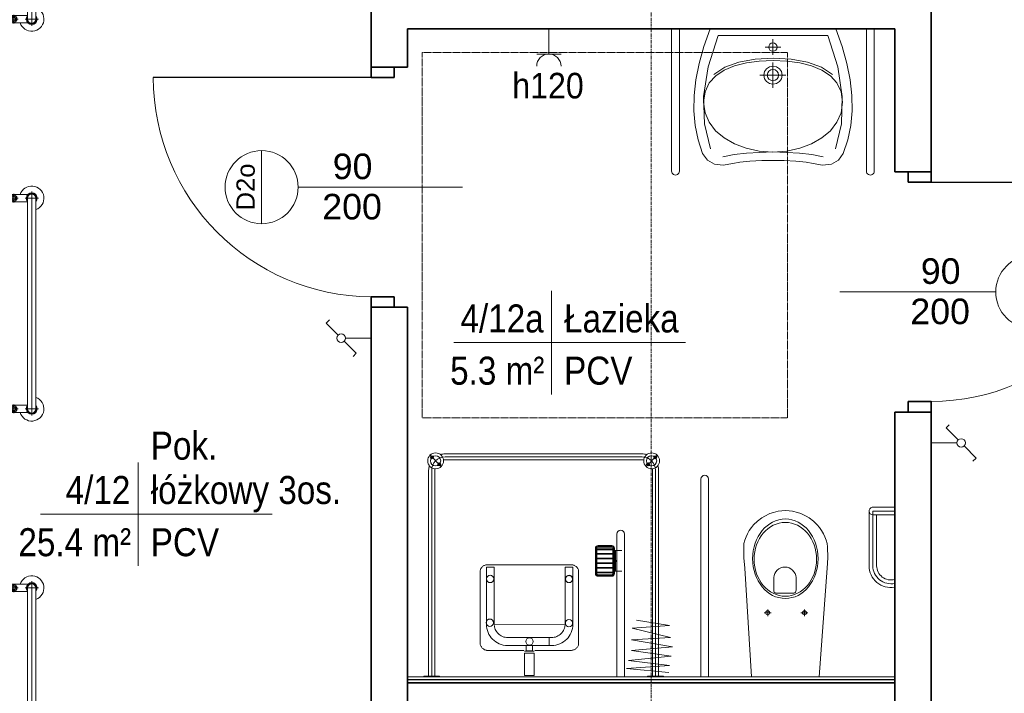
# Model space of a CAD drawing. Header units: millimetres. Extents: x -2286 to 43533, y -13832 to 14981.
# Tile 37 of 77: x 6291 to 10333, y 7679 to 10444. Entities that reach past the tile are written whole.
import ezdxf

# ---------------------------------------------------------------- set-up
doc = ezdxf.new("R2010")
doc.units = ezdxf.units.MM
doc.linetypes.add('Oś', pattern=[22.225, 12.7, -3.175, 3.175, -3.175])
doc.linetypes.add('Ponad', pattern=[3.9688, 2.3813, -1.5875])
for name, color, linetype, lineweight in [('A-AREA-IDEN', 2, 'Continuous', 18), ('A-DETL-GENF', 92, 'Continuous', 18), ('A-DETL-MEDM', 33, 'Continuous', 35), ('A-DOOR', 31, 'Continuous', 25), ('A-DOOR-IDEN', 31, 'Continuous', 18), ('A-FLOR-OVHD', 1, 'Ponad', 18), ('A-WALL', 113, 'Continuous', 25), ('A-WALL-FNSH', 113, 'Continuous', 25), ('E-ELE-QPM-IDEN', 2, 'Continuous', 18), ('E-ELEC-EQPM', 71, 'Continuous', 18), ('I-FURN', 30, 'Continuous', 18), ('P-SANR-FIXT', 6, 'Continuous', 18), ('S-GRID', 1, 'Continuous', 18)]:
    doc.layers.add(name, color=color, linetype=linetype, lineweight=lineweight)
doc.styles.add('Arial_1', font='arial.ttf', dxfattribs={"height": 75})
doc.styles.add('Arial_11', font='arial.ttf', dxfattribs={"width": 0.9, "height": 105})
doc.styles.add('Arial_4', font='arial.ttf', dxfattribs={"width": 0.85, "height": 115})
doc.styles.add('Arial_7', font='arial.ttf', dxfattribs={"height": 105})

# ---------------------------------------------------------------- blocks, each defined once
blk = doc.blocks.new('łóżko 195x90 typ FAMED _102039_ - łóżko 195x90 typ FAMED _102039_-1233017-4_piętro II PT - projektowany')
at = {"layer": 'I-FURN'}
for p, q in [((-432.5, 1015.3), (-432.5, 1069.8)), ((-432.5, 1059.5), (432.5, 1059.5)), ((432.5, 1015.3), (432.5, 1069.8)), ((459.7, 1042.5), (-459.8, 1042.5)), ((-447.5, -1031), (-447.5, 1026.1)), ((-432.5, 1025.5), (432.5, 1025.5)), ((-417.5, 1025.5), (-417.5, -1031)), ((417.5, 1026.1), (417.5, -1030.5)), ((447.5, -1031), (447.5, 1026.1)), ((-432.5, 951.8), (-432.5, 986.8)), ((432.5, 951.8), (432.5, 986.8)), ((-450, 969.3), (-415, 969.3)), ((450, 969.3), (415, 969.3)), ((-447.5, 498.1), (-417.5, 498.1)), ((-432.5, 483.1), (-432.5, 513.1)), ((447.5, 498.1), (417.5, 498.1)), ((432.5, 483.1), (432.5, 513.1)), ((-447.5, -481.9), (-417.5, -481.9)), ((-432.5, -496.9), (-432.5, -466.9)), ((447.5, -481.9), (417.5, -481.9)), ((432.5, -496.9), (432.5, -466.9)), ((-450, -966), (-415, -966)), ((-432.5, -948.5), (-432.5, -983.5)), ((450, -966), (415, -966)), ((432.5, -948.5), (432.5, -983.5)), ((-459.8, -1047.5), (459.7, -1047.5)), ((-432.5, -1020.2), (-432.5, -1074.7)), ((-432.5, -1030.5), (432.5, -1030.5)), ((432.5, -1020.2), (432.5, -1074.7)), ((-432.5, -1064.5), (432.5, -1064.5))]:
    blk.add_line(p, q, dxfattribs=at)
for centre, radius in [((-432.5, 969.3), 12.5), ((-432.5, 969.3), 8), ((432.5, 969.3), 12.5), ((432.5, 969.3), 8), ((-432.5, 498.1), 10), ((432.5, 498.1), 10), ((-432.5, -481.9), 10), ((432.5, -481.9), 10), ((-432.5, -966), 12.5), ((-432.5, -966), 8), ((432.5, -966), 12.5), ((432.5, -966), 8)]:
    blk.add_circle(centre, radius, dxfattribs=at)
for centre, radius, start, end in [((-432.5, 1042.5), 50, 19.8769, 252.5424), ((432.5, 1042.5), 50, 287.4576, 160.1231), ((-432.5, 1042.5), 22.2, 49.8221, 310.1779), ((-432.5, 1042.5), 19.3, 62.0207, 297.9793), ((-432.5, 1042.5), 17, 90, 270), ((432.5, 1042.5), 22.2, 229.8221, 130.1779), ((432.5, 1042.5), 19.2, 242.0207, 117.9793), ((432.5, 1042.5), 17, 270, 90), ((-432.5, -1047.5), 50, 107.4576, 340.1231), ((432.5, -1047.5), 50, 199.8769, 72.5424), ((-432.5, -1047.5), 22.3, 47.6113, 310.1779), ((-432.5, -1047.5), 19.3, 62.0207, 297.9793), ((-432.5, -1047.5), 17, 90, 270), ((432.5, -1047.5), 22.2, 229.8221, 130.1779), ((432.5, -1047.5), 19.2, 242.0207, 117.9793), ((432.5, -1047.5), 17, 270, 90)]:
    blk.add_arc(centre, radius, start, end, dxfattribs=at)
blk = doc.blocks.new('miska ustępowa dla N_35_5x54 wisząca koło narożna - Type 1-1388448-4_piętro II PT - projektowany')
at = {"layer": 'P-SANR-FIXT'}
for p, q in [((-14, -110), (-45.6, -555.6)), ((292.2, -555.6), (264, -110)), ((440.9, -922), (440.9, -110)), ((472.1, -922), (472.1, -110)), ((46.9, -359), (46.9, -387)), ((198, -359), (198, -387)), ((33.2, -373.1), (61.4, -373.1)), ((184.3, -373.1), (212.5, -373.1)), ((81.7, -466), (81.7, -517.2)), ((164, -453.3), (90.9, -453.3)), ((173.2, -517.2), (173.2, -466)), ((-45.6, -555.6), (-48.8, -598.9)), ((295.8, -598.9), (292.2, -555.6)), ((-249.4, -566.3), (-249.4, -775)), ((-233.8, -566.3), (-233.8, -790.6)), ((-218.2, -566.3), (-218.2, -790.6)), ((-48.8, -598.9), (-48.2, -643.2)), ((295.3, -643.2), (295.8, -598.9)), ((-48.2, -643.2), (-45.7, -656.8)), ((295.7, -656.8), (295.3, -643.2)), ((-45.7, -656.8), (-41.9, -670.9)), ((-41.9, -670.9), (-36.9, -684.6)), ((-36.9, -684.6), (-30.7, -697.8)), ((280.7, -697.8), (286.9, -684.6)), ((286.9, -684.6), (291.9, -670.9)), ((291.9, -670.9), (295.7, -656.8)), ((-30.7, -697.8), (-23.4, -710.5)), ((-23.4, -710.5), (-15.1, -722.6)), ((-15.1, -722.6), (-5.8, -733.9)), ((255.8, -733.9), (265.1, -722.6)), ((265.1, -722.6), (273.4, -710.5)), ((273.4, -710.5), (280.7, -697.8)), ((-5.8, -733.9), (10.2, -749.6)), ((10.2, -749.6), (27.5, -762.7)), ((27.5, -762.7), (40.1, -770.3)), ((209.9, -770.3), (222.5, -762.7)), ((222.5, -762.7), (239.8, -749.6)), ((239.8, -749.6), (255.8, -733.9)), ((-323.5, -775), (-233.8, -775)), ((-233.8, -790.6), (-323.5, -790.6)), ((-233.8, -806.2), (-323.5, -806.2)), ((40.1, -770.3), (61.3, -780.5)), ((61.3, -780.5), (75.6, -785.1)), ((75.6, -785.1), (95.6, -789.8)), ((95.6, -789.8), (110.2, -791.7)), ((110.2, -791.7), (125, -792.5)), ((125, -792.5), (139.8, -791.7)), ((139.8, -791.7), (154.4, -789.8)), ((154.4, -789.8), (174.4, -785.1)), ((174.4, -785.1), (188.7, -780.5)), ((188.7, -780.5), (209.9, -770.3))]:
    blk.add_line(p, q, dxfattribs=at)
for centre in [(46.9, -373.1), (198, -373.1)]:
    blk.add_circle(centre, 8.25, dxfattribs=at)
for centre, radius, start, end in [((-307.9, -566.3), 89.7, 0, 99.9996), ((93.4, -464.8), 11.7, 102.2339, 185.8899), ((161.5, -464.8), 11.7, 354.1101, 77.7661), ((-307.9, -566.3), 74.1, 0, 102.1327), ((-307.9, -566.3), 58.5, 0, 105.4382), ((127.4, -515), 45.8, 182.8022, 357.1978), ((-233.8, -790.6), 15.6, 0, 90), ((-233.8, -790.6), 15.6, 270, 0), ((456.5, -922), 15.6, 180, 360)]:
    blk.add_arc(centre, radius, start, end, dxfattribs=at)
for centre, major_axis, ratio in [((125.5, -595.1), (0, 163.3), 0.823529), ((125.5, -592.6), (0, 151.6), 0.845174)]:
    blk.add_ellipse(centre, major_axis=major_axis, ratio=ratio, dxfattribs=at)
blk = doc.blocks.new('umywalka dla N_65x56 koło - Type 1-1334145-4_piętro II PT - projektowany')
at = {"layer": 'P-SANR-FIXT'}
for p, q in [((-291, 659), (-291, 75)), ((-259, 659), (-259, 75)), ((509, 659), (509, 75)), ((541, 75), (541, 659)), ((-144.3, 614.7), (-163.8, 586.2)), ((-114.9, 630.8), (-144.3, 614.7)), ((-79, 635.1), (-114.9, 630.8)), ((-39.6, 627.8), (-79, 635.1)), ((-11.4, 622.2), (-39.6, 627.8)), ((30.8, 617.9), (-11.4, 622.2)), ((79, 615.4), (30.8, 617.9)), ((125, 615.1), (79, 615.4)), ((171, 615.4), (125, 615.1)), ((219.2, 617.9), (171, 615.4)), ((261.4, 622.2), (219.2, 617.9)), ((289.6, 627.8), (261.4, 622.2)), ((329, 635.1), (289.6, 627.8)), ((364.9, 630.8), (329, 635.1)), ((394.3, 614.7), (364.9, 630.8)), ((413.8, 586.2), (394.3, 614.7)), ((-163.8, 586.2), (-182.2, 530.1)), ((-131.7, 567.8), (-156.4, 464.8)), ((-81.4, 600.1), (-34.4, 591.3)), ((-34.4, 591.3), (16.4, 585.8)), ((68.4, 576.7), (15.2, 565.4)), ((16.4, 585.8), (69.9, 582.4)), ((125.2, 580.6), (68.4, 576.7)), ((69.9, 582.4), (124.8, 580.2)), ((124.8, 580.2), (179.8, 582.4)), ((181.8, 576.7), (125.2, 580.6)), ((179.8, 582.4), (233.3, 585.8)), ((234.9, 565.4), (181.8, 576.7)), ((233.3, 585.8), (284.1, 591.3)), ((284.1, 591.3), (331.1, 600.1)), ((406.4, 464.8), (381.7, 567.8)), ((432.2, 530.1), (413.8, 586.2)), ((-182.2, 530.1), (-194.2, 471.9)), ((-33.3, 547.2), (-75.9, 522.9)), ((15.2, 565.4), (-33.3, 547.2)), ((283.1, 547.2), (234.9, 565.4)), ((325.4, 522.9), (283.1, 547.2)), ((444.2, 471.9), (432.2, 530.1)), ((-111.1, 493.1), (-137.9, 458.3)), ((-75.9, 522.9), (-111.1, 493.1)), ((360.3, 493.1), (325.4, 522.9)), ((386.8, 458.3), (360.3, 493.1)), ((-194.2, 471.9), (-199.7, 411.4)), ((-156.4, 464.8), (-159.5, 352.4)), ((-137.9, 458.3), (-154.9, 419.2)), ((403.6, 419.2), (386.8, 458.3)), ((409.5, 352.4), (406.4, 464.8)), ((449.7, 411.4), (444.2, 471.9)), ((-199.7, 411.4), (-198.9, 348.8)), ((-154.9, 419.2), (-160.8, 376.4)), ((409.5, 376.4), (403.6, 419.2)), ((448.9, 348.8), (449.7, 411.4)), ((-160.8, 376.4), (-154.9, 333.3)), ((403.6, 333.3), (409.5, 376.4)), ((-198.9, 348.8), (-191.8, 283.9)), ((-159.5, 352.4), (-140.9, 231.5)), ((-154.9, 333.3), (-138, 297.2)), ((386.7, 297.2), (403.6, 333.3)), ((390.9, 231.5), (409.5, 352.4)), ((441.8, 283.9), (448.9, 348.8)), ((-191.8, 283.9), (-178.5, 216.7)), ((-138, 297.2), (-111.4, 267.6)), ((90.4, 279.7), (98.5, 291.6)), ((98.5, 291.6), (110.4, 299.7)), ((108.7, 281.4), (116.1, 286.3)), ((110.4, 299.7), (125, 302.6)), ((116.1, 286.3), (125, 288.1)), ((125, 317.6), (125, 212.6)), ((125, 302.6), (139.6, 299.7)), ((125, 288.1), (133.9, 286.3)), ((133.9, 286.3), (141.3, 281.4)), ((139.6, 299.7), (151.5, 291.6)), ((151.5, 291.6), (159.6, 279.7)), ((360.1, 267.6), (386.7, 297.2)), ((428.5, 216.7), (441.8, 283.9)), ((-73.8, 232.1), (-118.9, 262.4)), ((-111.4, 267.6), (-76.3, 244.2)), ((-76.3, 244.2), (-33.9, 226.7)), ((71.6, 265.1), (178.4, 265.1)), ((87.5, 265.1), (90.4, 279.7)), ((90.4, 250.6), (87.5, 265.1)), ((98.5, 238.6), (90.4, 250.6)), ((102, 265.1), (103.8, 274.1)), ((103.8, 256.2), (102, 265.1)), ((103.8, 274.1), (108.7, 281.4)), ((108.7, 248.9), (103.8, 256.2)), ((116.1, 243.9), (108.7, 248.9)), ((125, 242.1), (116.1, 243.9)), ((133.9, 243.9), (125, 242.1)), ((141.3, 248.9), (133.9, 243.9)), ((141.3, 281.4), (146.2, 274.1)), ((146.2, 256.2), (141.3, 248.9)), ((146.2, 274.1), (148, 265.1)), ((148, 265.1), (146.2, 256.2)), ((159.6, 250.6), (151.5, 238.6)), ((159.6, 279.7), (162.5, 265.1)), ((162.5, 265.1), (159.6, 250.6)), ((282.6, 226.7), (325, 244.2)), ((367.6, 262.4), (322.5, 232.1)), ((325, 244.2), (360.1, 267.6)), ((-178.5, 216.7), (-158.9, 147)), ((-140.9, 231.5), (-100.1, 103)), ((-16.4, 211.3), (-73.8, 232.1)), ((-33.9, 226.7), (14.5, 214.6)), ((50.6, 199.2), (-16.4, 211.3)), ((14.5, 214.6), (67.6, 207.6)), ((67.6, 207.6), (124.3, 205.4)), ((110.4, 230.6), (98.5, 238.6)), ((125, 227.6), (110.4, 230.6)), ((124.3, 205.4), (181, 207.6)), ((139.6, 230.6), (125, 227.6)), ((151.5, 238.6), (139.6, 230.6)), ((181, 207.6), (234.2, 214.6)), ((265.1, 211.3), (198.1, 199.2)), ((234.2, 214.6), (282.6, 226.7)), ((322.5, 232.1), (265.1, 211.3)), ((350.1, 103), (390.9, 231.5)), ((408.9, 147), (428.5, 216.7)), ((124.3, 195.4), (50.6, 199.2)), ((108.9, 156.6), (112.6, 162.1)), ((112.6, 162.1), (118.2, 165.9)), ((118.2, 165.9), (125, 167.3)), ((198.1, 199.2), (124.3, 195.4)), ((125, 182.3), (125, 117.2)), ((125, 167.3), (131.8, 165.9)), ((131.8, 165.9), (137.4, 162.1)), ((137.4, 162.1), (141.1, 156.6)), ((-158.9, 147), (-133.1, 75)), ((157.5, 149.8), (92.5, 149.8)), ((107.5, 149.8), (108.9, 156.6)), ((108.9, 143), (107.5, 149.8)), ((112.6, 137.4), (108.9, 143)), ((118.2, 133.6), (112.6, 137.4)), ((125, 132.2), (118.2, 133.6)), ((131.8, 133.6), (125, 132.2)), ((137.4, 137.4), (131.8, 133.6)), ((141.1, 143), (137.4, 137.4)), ((141.1, 156.6), (142.5, 149.8)), ((142.5, 149.8), (141.1, 143)), ((383.1, 75), (408.9, 147)), ((-100.1, 103), (125, 103)), ((125, 103), (350.1, 103))]:
    blk.add_line(p, q, dxfattribs=at)
for centre in [(-275, 659), (525, 659)]:
    blk.add_arc(centre, 16, 360, 180, dxfattribs=at)
blk = doc.blocks.new('DRZWI 1S_łazienkowe - Drzwi 90-1357770-4_piętro II PT - projektowany')
at = {"layer": 'A-DETL-GENF'}
for p, q in [((-493, 75), (-493, -20)), ((-450, 75), (-493, 75)), ((-450, -20), (-450, 75)), ((493, 75), (450, 75)), ((450, 75), (450, -20)), ((493, -20), (493, 75)), ((-493, -20), (-450, -20)), ((450, -20), (493, -20))]:
    blk.add_line(p, q, dxfattribs=at)
at = {"layer": 'A-DETL-MEDM'}
for p, q in [((-450, 75), (-493, 75)), ((-493, 75), (-493, -20)), ((-450, -20), (-450, 75)), ((450, -20), (450, 75)), ((450, 75), (493, 75)), ((493, 75), (493, -20)), ((-493, -20), (-450, -20)), ((493, -20), (450, -20))]:
    blk.add_line(p, q, dxfattribs=at)
at = {"layer": 'A-DOOR'}
blk.add_line((450, 75), (450, 968.9), dxfattribs=at)
at = {"layer": 'A-DOOR', "lineweight": 18}
blk.add_line((0, 300), (0, -300), dxfattribs=at)
blk.add_arc((450, 68.9), 900, 90, 179.6093, dxfattribs=at)
blk = doc.blocks.new('DRZWI 1S_łazienkowe - Drzwi 90-1357769-4_piętro II PT - projektowany')
at = {"layer": 'A-DETL-GENF'}
for p, q in [((-493, 20), (-450, 20)), ((-493, -75), (-493, 20)), ((-450, 20), (-450, -75)), ((450, 20), (493, 20)), ((450, -75), (450, 20)), ((493, 20), (493, -75)), ((-450, -75), (-493, -75)), ((493, -75), (450, -75))]:
    blk.add_line(p, q, dxfattribs=at)
at = {"layer": 'A-DETL-MEDM'}
for p, q in [((-493, -75), (-493, 20)), ((-493, 20), (-450, 20)), ((-450, 20), (-450, -75)), ((450, 20), (450, -75)), ((493, 20), (450, 20)), ((493, -75), (493, 20)), ((-450, -75), (-493, -75)), ((450, -75), (493, -75))]:
    blk.add_line(p, q, dxfattribs=at)
at = {"layer": 'A-DOOR', "lineweight": 18}
blk.add_line((0, -300), (0, 300), dxfattribs=at)
at = {"layer": 'A-DOOR'}
blk.add_line((450, -75), (450, -968.9), dxfattribs=at)
at = {"layer": 'A-DOOR', "lineweight": 18}
blk.add_arc((450, -68.9), 900, 180.3907, 270, dxfattribs=at)
blk = doc.blocks.new('brodzik natryskowy dla N - Type 1-1388888-4_piętro II PT - projektowany')
at = {"layer": 'P-SANR-FIXT'}
for p, q in [((-425.5, -113), (-425.5, -110)), ((-360.5, -113), (-425.5, -113)), ((-405.5, -113), (-405.5, -958)), ((-393, -110), (-393, -958)), ((-380.5, -113), (-380.5, -958)), ((-360.5, -110), (-360.5, -113)), ((-266.1, -112), (-266.1, -696)), ((-234.1, -696), (-234.1, -112)), ((144.5, -115.2), (105.4, -115.2)), ((105.4, -115.2), (105.4, -207.9)), ((144.5, -115.2), (144.5, -207.9)), ((493.6, -113), (493.6, -110)), ((558.6, -113), (493.6, -113)), ((513.6, -113), (513.6, -958)), ((526.1, -110), (526.1, -960)), ((538.6, -113), (538.6, -958)), ((558.6, -110), (558.6, -113)), ((-273.7, -143.9), (-449.9, -156.7)), ((-449.9, -156.7), (-281.4, -177.1)), ((-447.3, -128.6), (-273.7, -143.9)), ((-281.4, -177.1), (-457.5, -195)), ((-457.5, -195), (-294.1, -218)), ((-294.1, -218), (-462.6, -233.3)), ((-462.6, -233.3), (-294.1, -261.4)), ((-76.2, -240.1), (-77, -242.8)), ((-75.1, -237.5), (-76.2, -240.1)), ((-73.8, -235), (-75.1, -237.5)), ((-72.3, -232.5), (-73.8, -235)), ((-70.5, -230.2), (-72.3, -232.5)), ((-68.5, -228.1), (-70.5, -230.2)), ((-66.4, -226.1), (-68.5, -228.1)), ((-64.1, -224.3), (-66.4, -226.1)), ((-61.7, -222.7), (-64.1, -224.3)), ((-59.2, -221.4), (-61.7, -222.7)), ((-56.6, -220.3), (-59.2, -221.4)), ((-53.9, -219.5), (-56.6, -220.3)), ((-51.2, -219), (-53.9, -219.5)), ((-48.4, -218.8), (-51.2, -219)), ((103.2, -218.8), (-48.4, -218.8)), ((7.5, -242.9), (15.8, -240.7)), ((15.8, -240.7), (24.4, -239.4)), ((24.4, -239.4), (44.1, -238.9)), ((223.3, -239.4), (37.8, -238.9)), ((44.1, -238.9), (44.1, -271.2)), ((105.4, -207.9), (144.5, -207.9)), ((144.4, -215.4), (105.5, -215.1)), ((138, -216.7), (111.9, -216.7)), ((111.9, -216.7), (111.9, -239.4)), ((111.9, -239.4), (138, -239.4)), ((138, -239.4), (138, -216.7)), ((301.4, -218.8), (147.3, -218.8)), ((232, -240.7), (223.3, -239.4)), ((240.3, -242.9), (232, -240.7)), ((303.6, -219.5), (301, -219)), ((306.2, -220.3), (301.4, -218.8)), ((308.7, -221.4), (306.2, -220.3)), ((311.2, -222.8), (308.7, -221.4)), ((313.6, -224.4), (311.2, -222.8)), ((315.9, -226.2), (313.6, -224.4)), ((318.1, -228.2), (315.9, -226.2)), ((320.1, -230.4), (318.1, -228.2)), ((321.9, -232.7), (320.1, -230.4)), ((323.5, -235.2), (321.9, -232.7)), ((324.9, -237.7), (323.5, -235.2)), ((326, -240.4), (324.9, -237.7)), ((326.8, -243.1), (326, -240.4)), ((-294.1, -261.4), (-455, -271.6)), ((-455, -271.6), (-296.7, -310)), ((-77, -242.8), (-77.4, -245.5)), ((-77.4, -245.5), (-77.4, -540.9)), ((-43.2, -284.5), (-38.8, -277.4)), ((-38.8, -277.4), (-33.8, -270.7)), ((-33.8, -270.7), (-28.2, -264.5)), ((-28.2, -264.5), (-22, -258.9)), ((-22, -258.9), (-15.3, -253.8)), ((-15.3, -253.8), (-8.1, -249.5)), ((-8.1, -249.5), (-0.5, -245.8)), ((3.1, -280.6), (-1.2, -283.8)), ((-0.5, -245.8), (7.5, -242.9)), ((7.6, -277.9), (3.1, -280.6)), ((12.5, -275.5), (7.6, -277.9)), ((17.6, -273.6), (12.5, -275.5)), ((22.9, -272.3), (17.6, -273.6)), ((28.4, -271.4), (22.9, -272.3)), ((34, -271.1), (28.4, -271.4)), ((44.1, -271.2), (34, -271.1)), ((37.8, -271.2), (213.7, -271.2)), ((213.7, -271.2), (219.4, -271.4)), ((219.4, -271.4), (224.9, -272.3)), ((224.9, -272.3), (230.2, -273.6)), ((230.2, -273.6), (235.3, -275.5)), ((235.3, -275.5), (240.1, -277.9)), ((240.1, -277.9), (244.7, -280.6)), ((248.3, -245.8), (240.3, -242.9)), ((244.7, -280.6), (248.9, -283.8)), ((255.9, -249.5), (248.3, -245.8)), ((263.1, -253.8), (255.9, -249.5)), ((269.8, -258.9), (263.1, -253.8)), ((275.9, -264.5), (269.8, -258.9)), ((281.6, -270.7), (275.9, -264.5)), ((286.6, -277.4), (281.6, -270.7)), ((290.9, -284.5), (286.6, -277.4)), ((327.4, -245.8), (326.8, -243.1)), ((327.4, -248.6), (327.4, -245.8)), ((327.4, -543.8), (327.4, -248.6)), ((-296.7, -310), (-449.9, -320.2)), ((-449.9, -320.2), (-314.6, -343.2)), ((-53.7, -326), (-53.2, -317.1)), ((-53.2, -317.1), (-51.9, -308.5)), ((-51.9, -308.5), (-49.8, -300.1)), ((-49.8, -300.1), (-46.8, -292.2)), ((-46.8, -292.2), (-43.2, -284.5)), ((-20.3, -315.5), (-21.1, -321)), ((-18.9, -310.1), (-20.3, -315.5)), ((-17.1, -305.1), (-18.9, -310.1)), ((-14.7, -300.2), (-17.1, -305.1)), ((-11.9, -295.6), (-14.7, -300.2)), ((-8.7, -291.4), (-11.9, -295.6)), ((-5.1, -287.4), (-8.7, -291.4)), ((-1.2, -283.8), (-5.1, -287.4)), ((248.9, -283.8), (252.9, -287.4)), ((252.9, -287.4), (256.5, -291.4)), ((256.5, -291.4), (259.6, -295.6)), ((259.6, -295.6), (262.4, -300.2)), ((262.4, -300.2), (264.8, -305.1)), ((264.8, -305.1), (266.6, -310.1)), ((266.6, -310.1), (268, -315.5)), ((268, -315.5), (268.8, -321)), ((294.6, -292.2), (290.9, -284.5)), ((297.5, -300.1), (294.6, -292.2)), ((299.7, -308.5), (297.5, -300.1)), ((301, -317.1), (299.7, -308.5)), ((301.5, -326), (301, -317.1)), ((-52.9, -560.3), (-53.7, -326)), ((269.2, -324.3), (-21.5, -326.3)), ((-21.5, -326.3), (-21.5, -560.3)), ((269.2, -560.3), (269.2, -324.3)), ((300.7, -326.3), (300.7, -560.3)), ((-213.1, -523), (-157.1, -523)), ((-52.3, -510), (-52.4, -511.5)), ((-52.4, -511.5), (-52.3, -512.9)), ((-52.1, -508.5), (-52.3, -510)), ((-52.3, -512.9), (-52.1, -514.4)), ((-51.8, -507.1), (-52.1, -508.5)), ((-52.1, -514.4), (-51.8, -515.8)), ((-51.3, -505.8), (-51.8, -507.1)), ((-51.8, -515.8), (-51.3, -517.1)), ((-50.7, -504.5), (-51.3, -505.8)), ((-51.3, -517.1), (-50.7, -518.4)), ((-49.9, -503.3), (-50.7, -504.5)), ((-50.7, -518.4), (-49.9, -519.6)), ((-49.1, -502.1), (-49.9, -503.3)), ((-49.9, -519.6), (-49.1, -520.8)), ((-48.1, -501.1), (-49.1, -502.1)), ((-49.1, -520.8), (-48.1, -521.8)), ((-47.1, -500.2), (-48.1, -501.1)), ((-48.1, -521.8), (-47.1, -522.7)), ((-46, -499.3), (-47.1, -500.2)), ((-47.1, -522.7), (-46, -523.6)), ((-44.8, -498.6), (-46, -499.3)), ((-46, -523.6), (-44.8, -524.3)), ((-43.5, -498), (-44.8, -498.6)), ((-44.8, -524.3), (-43.5, -524.9)), ((-42.1, -497.5), (-43.5, -498)), ((-43.5, -524.9), (-42.1, -525.4)), ((-40.7, -497.1), (-42.1, -497.5)), ((-42.1, -525.4), (-40.7, -525.8)), ((-39.3, -496.9), (-40.7, -497.1)), ((-37.8, -496.8), (-39.3, -496.9)), ((-34.8, -497.1), (-36.3, -496.9)), ((-33.4, -497.5), (-34.8, -497.1)), ((-34.8, -525.8), (-33.4, -525.4)), ((-32.1, -498), (-33.4, -497.5)), ((-33.4, -525.4), (-32.1, -524.9)), ((-30.8, -498.6), (-32.1, -498)), ((-32.1, -524.9), (-30.8, -524.3)), ((-29.6, -499.3), (-30.8, -498.6)), ((-30.8, -524.3), (-29.6, -523.6)), ((-28.5, -500.2), (-29.6, -499.3)), ((-29.6, -523.6), (-28.5, -522.7)), ((-27.4, -501.1), (-28.5, -500.2)), ((-28.5, -522.7), (-27.4, -521.8)), ((-26.5, -502.1), (-27.4, -501.1)), ((-27.4, -521.8), (-26.5, -520.8)), ((-25.6, -503.3), (-26.5, -502.1)), ((-26.5, -520.8), (-25.6, -519.6)), ((-24.9, -504.5), (-25.6, -503.3)), ((-25.6, -519.6), (-24.9, -518.4)), ((-24.3, -505.8), (-24.9, -504.5)), ((-24.9, -518.4), (-24.3, -517.1)), ((-23.8, -507.1), (-24.3, -505.8)), ((-24.3, -517.1), (-23.8, -515.8)), ((-23.4, -508.5), (-23.8, -507.1)), ((-23.8, -515.8), (-23.4, -514.4)), ((-23.2, -510), (-23.4, -508.5)), ((-23.4, -514.4), (-23.2, -512.9)), ((-23.1, -511.5), (-23.2, -510)), ((-23.2, -512.9), (-23.1, -511.5)), ((-224.1, -543.5), (-254.1, -543.5)), ((-228.1, -628.5), (-228.1, -543.5)), ((-226.1, -628.5), (-226.1, -543.5)), ((-224.1, -638), (-224.1, -534)), ((-221.1, -638), (-221.1, -534)), ((-218.1, -638), (-218.1, -534)), ((-218.1, -537), (-152.1, -537)), ((-218.1, -540), (-152.1, -540)), ((-218.1, -556), (-152.1, -556)), ((-218.1, -559), (-152.1, -559)), ((-213.1, -526), (-157.1, -526)), ((-213.1, -529), (-157.1, -529)), ((-152.1, -534), (-152.1, -638)), ((-149.1, -534), (-149.1, -638)), ((-146.1, -534), (-146.1, -638)), ((-77.4, -540.9), (-77.4, -543.7)), ((-77.4, -543.7), (-77, -546.4)), ((-77, -546.4), (-76.2, -549.1)), ((-76.2, -549.1), (-75.2, -551.8)), ((-75.2, -551.8), (-74, -554.3)), ((-74, -554.3), (-72.5, -556.7)), ((-72.5, -556.7), (-70.7, -559)), ((-70.7, -559), (-68.8, -561.1)), ((-68.8, -561.1), (-66.7, -563.1)), ((-66.7, -563.1), (-64.4, -564.9)), ((-64.4, -564.9), (-62, -566.4)), ((-21.5, -560.3), (-52.9, -560.3)), ((-40.7, -525.8), (-39.3, -526)), ((-39.3, -526), (-37.8, -526.1)), ((-37.8, -526.1), (-36.3, -526)), ((-36.3, -526), (-34.8, -525.8)), ((269.2, -560.3), (300.7, -560.3)), ((311.7, -566.6), (314.1, -565.1)), ((314.1, -565.1), (316.4, -563.4)), ((316.4, -563.4), (318.5, -561.4)), ((318.5, -561.4), (320.5, -559.3)), ((320.5, -559.3), (322.2, -557.1)), ((322.2, -557.1), (323.8, -554.6)), ((323.8, -554.6), (325.1, -552.1)), ((325.1, -552.1), (326.1, -549.4)), ((326.1, -549.4), (326.9, -546.7)), ((326.9, -546.7), (327.4, -543.8)), ((-218.1, -575), (-152.1, -575)), ((-218.1, -578), (-152.1, -578)), ((-218.1, -594), (-152.1, -594)), ((-218.1, -597), (-152.1, -597)), ((-62, -566.4), (-59.5, -567.7)), ((-59.5, -567.7), (-56.9, -568.8)), ((-56.9, -568.8), (-54.1, -569.6)), ((-54.1, -569.6), (-51.3, -570.1)), ((-51.3, -570.1), (298.2, -570.1)), ((298.2, -570.1), (301, -570.1)), ((301, -570.1), (303.8, -569.6)), ((303.8, -569.6), (306.5, -568.9)), ((306.5, -568.9), (309.2, -567.8)), ((309.2, -567.8), (311.7, -566.6)), ((-224.1, -628.5), (-254.1, -628.5)), ((-218.1, -613), (-152.1, -613)), ((-218.1, -616), (-152.1, -616)), ((-218.1, -632), (-152.1, -632)), ((-218.1, -635), (-152.1, -635)), ((-157.1, -643), (-213.1, -643)), ((-157.1, -646), (-213.1, -646)), ((-157.1, -649), (-213.1, -649)), ((-352.5, -972.5), (-401.3, -1021.3)), ((471.1, -1000.5), (-338, -1000.5)), ((485.6, -972.5), (534.3, -1021.3)), ((-338, -1013), (471.1, -1013)), ((471.1, -1025.5), (-338, -1025.5))]:
    blk.add_line(p, q, dxfattribs=at)
for centre, radius in [((124.2, -255), 15), ((-37.7, -330.5), 15), ((287.1, -332.4), 15), ((-38.5, -512.4), 15), ((285.9, -511.8), 15), ((-376.9, -996.9), 32.5), ((510, -996.9), 32.5), ((-391.8, -1011.7), 6.2), ((-376.9, -996.9), 21), ((-391.8, -1011.7), 3.2), ((-362.1, -982), 6.2), ((-362.1, -982), 3.2), ((495.1, -982), 6.2), ((510, -996.9), 21), ((495.1, -982), 3.2), ((524.8, -1011.7), 6.2), ((524.8, -1011.7), 3.2)]:
    blk.add_circle(centre, radius, dxfattribs=at)
for centre, radius, start, end in [((-213.1, -534), 11, 90, 180), ((-157.1, -534), 11, 360, 90), ((-213.1, -534), 8, 90, 180), ((-213.1, -534), 5, 90, 180), ((-157.1, -534), 8, 360, 90), ((-157.1, -534), 5, 360, 90), ((-213.1, -638), 11, 180, 270), ((-213.1, -638), 8, 180, 270), ((-213.1, -638), 5, 180, 270), ((-157.1, -638), 5, 270, 360), ((-157.1, -638), 8, 270, 360), ((-157.1, -638), 11, 270, 360), ((-250.1, -696), 16, 180, 360), ((-338, -958), 67.5, 180, 196.4965), ((-338, -958), 55, 180, 270), ((-338, -958), 42.5, 180, 188.8511), ((471.1, -958), 55, 270, 360), ((471.1, -958), 42.5, 351.1489, 360), ((471.1, -958), 67.5, 343.5035, 360), ((-338, -958), 42.5, 261.1489, 270), ((471.1, -958), 42.5, 270, 278.8511), ((-338, -958), 67.5, 253.5035, 270), ((471.1, -958), 67.5, 270, 286.4965)]:
    blk.add_arc(centre, radius, start, end, dxfattribs=at)
blk.add_ellipse((-231.4, -586), major_axis=(0, 3.25), ratio=0.224951, dxfattribs=at)
blk = doc.blocks.new('Przełącznik schodowy - Type 1-1452447-4_piętro II PT - projektowany')
at = {"layer": 'E-ELEC-EQPM'}
for p, q in [((137.4, 209.8), (186.8, 259.3)), ((186.8, 259.3), (199.9, 246.2)), ((112.6, 185.1), (63.2, 135.7)), ((125, 180), (125, 75)), ((63.2, 135.7), (50.1, 148.8))]:
    blk.add_line(p, q, dxfattribs=at)
blk.add_circle((125, 197.5), 17.5, dxfattribs=at)
blk = doc.blocks.new('gniazdo elektryczne pojedyncze - 120-1470673-4_piętro II PT - projektowany')
at = {"layer": 'E-ELEC-EQPM'}
for p, q in [((175, 178.3), (75, 178.3)), ((125, 178.3), (125, 75))]:
    blk.add_line(p, q, dxfattribs=at)
blk.add_arc((125, 228.3), 50, 180, 0, dxfattribs=at)
blk = doc.blocks.new('METKA_POMIESZCZENIA1 - Rozbudowana - bez ramki-1409110-4_piętro II PT - projektowany')
at = {"layer": 'A-AREA-IDEN'}
for p, q in [((0, 4.25), (0, 0)), ((-8, 0), (11, 0)), ((0, 0), (0, -4.25))]:
    blk.add_line(p, q, dxfattribs=at)
blk = doc.blocks.new('etykieta drzwi wymiar i kategoria - etykieta drzwi 1S dół - krótka-1350612-4_piętro II PT - projektowany')
at = {"layer": 'A-DOOR-IDEN'}
for p, q in [((0, 0), (0, -8.984)), ((-3, -11.984), (3, -11.984))]:
    blk.add_line(p, q, dxfattribs=at)
blk.add_circle((0, -11.984), 3, dxfattribs=at)
blk = doc.blocks.new('etykieta drzwi wymiar i kategoria - etykieta drzwi 1S góra - krótka-1350610-4_piętro II PT - projektowany')
at = {"layer": 'A-DOOR-IDEN'}
for p, q in [((-3, 11.984), (3, 11.984)), ((0, 0), (0, 8.984))]:
    blk.add_line(p, q, dxfattribs=at)
blk.add_circle((0, 11.984), 3, dxfattribs=at)

msp = doc.modelspace()

# ---------------------------------------------------------------- linework, layer by layer
at = {"layer": 'A-FLOR-OVHD'}
for p, q in [((7942.7, 10308.9), (7942.7, 8808.9)), ((9442.7, 10308.9), (7942.7, 10308.9)), ((9442.7, 8808.9), (9442.7, 10308.9)), ((7942.7, 8808.9), (9442.7, 8808.9))]:
    msp.add_line(p, q, dxfattribs=at)
at = {"layer": 'A-WALL', "color": 7, "lineweight": 35}
for p, q in [((7733.3, 10556.2), (7733.3, 10249.2)), ((10033.3, 9819.3), (10033.3, 10556.2)), ((7883.3, 10406.2), (9883.3, 10406.2)), ((7883.3, 10249.2), (7883.3, 10406.2)), ((9883.3, 10406.2), (9883.3, 9819.3)), ((7828.3, 10249.2), (7883.3, 10249.2)), ((9883.3, 9819.3), (9938.3, 9819.3)), ((7733.3, 9263.2), (7733.3, 7526.2)), ((7883.3, 9263.2), (7828.3, 9263.2)), ((7883.3, 7526.2), (7883.3, 9263.2)), ((9883.3, 8833.3), (9883.3, 7526.2)), ((9938.3, 8833.3), (9883.3, 8833.3)), ((10033.3, 7526.2), (10033.3, 8833.3)), ((9883.3, 7721.2), (7883.3, 7721.2))]:
    msp.add_line(p, q, dxfattribs=at)
at = {"layer": 'A-WALL'}
msp.add_line((9883.3, 7733.7), (7883.3, 7733.7), dxfattribs=at)
at = {"layer": 'A-WALL-FNSH', "color": 250, "lineweight": 18}
msp.add_line((9883.3, 7746.2), (7883.3, 7746.2), dxfattribs=at)
at = {"layer": 'S-GRID', "linetype": 'Oś'}
msp.add_line((8883.3, -13832), (8883.3, 14381.2), dxfattribs=at)

# ---------------------------------------------------------------- block references
at = {"layer": 'A-AREA-IDEN', "xscale": 49.99999999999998, "yscale": 49.99999999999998, "zscale": 49.99999999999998}
for p in [(8473.7, 9118.3), (6776.8, 8414.1)]:
    msp.add_blockref('METKA_POMIESZCZENIA1 - Rozbudowana - bez ramki-1409110-4_piętro II PT - projektowany', p, dxfattribs=at)
at = {"layer": 'A-DOOR', "rotation": 90.0000000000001}
for name, p in [('DRZWI 1S_łazienkowe - Drzwi 90-1357770-4_piętro II PT - projektowany', (7808.3, 9756.2)), ('DRZWI 1S_łazienkowe - Drzwi 90-1357769-4_piętro II PT - projektowany', (9958.3, 9326.3))]:
    msp.add_blockref(name, p, dxfattribs=at)
at = {"layer": 'A-DOOR-IDEN', "xscale": 49.99999999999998, "yscale": 49.99999999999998, "zscale": 49.99999999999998, "rotation": 89.9999999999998}
for name, p in [('etykieta drzwi wymiar i kategoria - etykieta drzwi 1S góra - krótka-1350610-4_piętro II PT - projektowany', (7883.3, 9756.2)), ('etykieta drzwi wymiar i kategoria - etykieta drzwi 1S dół - krótka-1350612-4_piętro II PT - projektowany', (9848.7, 9326.3))]:
    msp.add_blockref(name, p, dxfattribs=at)
at = {"layer": 'E-ELEC-EQPM'}
for name, p, rotation in [('gniazdo elektryczne pojedyncze - 120-1470673-4_piętro II PT - projektowany', (8588.3, 10481.2), 180), ('Przełącznik schodowy - Type 1-1452447-4_piętro II PT - projektowany', (7808.3, 9011.2), 90.0000000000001), ('Przełącznik schodowy - Type 1-1452447-4_piętro II PT - projektowany', (9958.3, 8831.3), 270.0000000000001)]:
    msp.add_blockref(name, p, dxfattribs=dict(at, rotation=rotation))
at = {"layer": 'I-FURN', "rotation": 269.9999999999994}
for p in [(5297.7, 10878.7), (5297.7, 9278.7), (5297.7, 7678.7)]:
    msp.add_blockref('łóżko 195x90 typ FAMED _102039_ - łóżko 195x90 typ FAMED _102039_-1233017-4_piętro II PT - projektowany', p, dxfattribs=at)
at = {"layer": 'P-SANR-FIXT', "rotation": 180}
for name, p in [('umywalka dla N_65x56 koło - Type 1-1334145-4_piętro II PT - projektowany', (9508.3, 10481.2)), ('brodzik natryskowy dla N - Type 1-1388888-4_piętro II PT - projektowany', (8508.3, 7636.2)), ('miska ustępowa dla N_35_5x54 wisząca koło narożna - Type 1-1388448-4_piętro II PT - projektowany', (9559.8, 7636.2))]:
    msp.add_blockref(name, p, dxfattribs=at)

# ---------------------------------------------------------------- texts
at = {"layer": 'A-AREA-IDEN', "char_height": 115, "attachment_point": 1, "style": 'Arial_4'}
for s, insert, width in [('Łazieka', (8525.9, 9274.9), 565.591), ('4/12a', (8100.5, 9274.9), 412.268), ('5.3 m²', (8058, 9060.6), 463.375), ('PCV', (8525.9, 9060.6), 337.31), ('Pok.', (6828.9, 8752.8), 327.088), ('4/12', (6479.2, 8570.8), 320.274), ('łóżkowy 3os.', (6828.9, 8570.9), 930.158), ('25.4 m²', (6285.4, 8356.5), 555.369), ('PCV', (6828.9, 8356.5), 337.31)]:
    msp.add_mtext(s, dxfattribs=dict(at, insert=insert, width=width))
at = {"layer": 'A-DOOR-IDEN', "char_height": 105, "attachment_point": 1, "style": 'Arial_7'}
for s, insert, width in [('90', (7576, 9894.2), 200.422), ('200', (7533, 9728.9), 300.633), ('90', (9990.5, 9464.3), 200.422), ('200', (9947.5, 9298.9), 300.633)]:
    msp.add_mtext(s, dxfattribs=dict(at, insert=insert, width=width))
at = {"layer": 'A-DOOR-IDEN', "insert": (7180.6, 9661.1), "char_height": 75, "width": 232.489, "attachment_point": 1, "rotation": 90, "style": 'Arial_1'}
msp.add_mtext('D2o', dxfattribs=at)
at = {"layer": 'E-ELE-QPM-IDEN', "insert": (8313, 10225.6), "char_height": 105, "width": 360.759, "attachment_point": 1, "style": 'Arial_11'}
msp.add_mtext('h120', dxfattribs=at)

doc.saveas('drawing.dxf')
